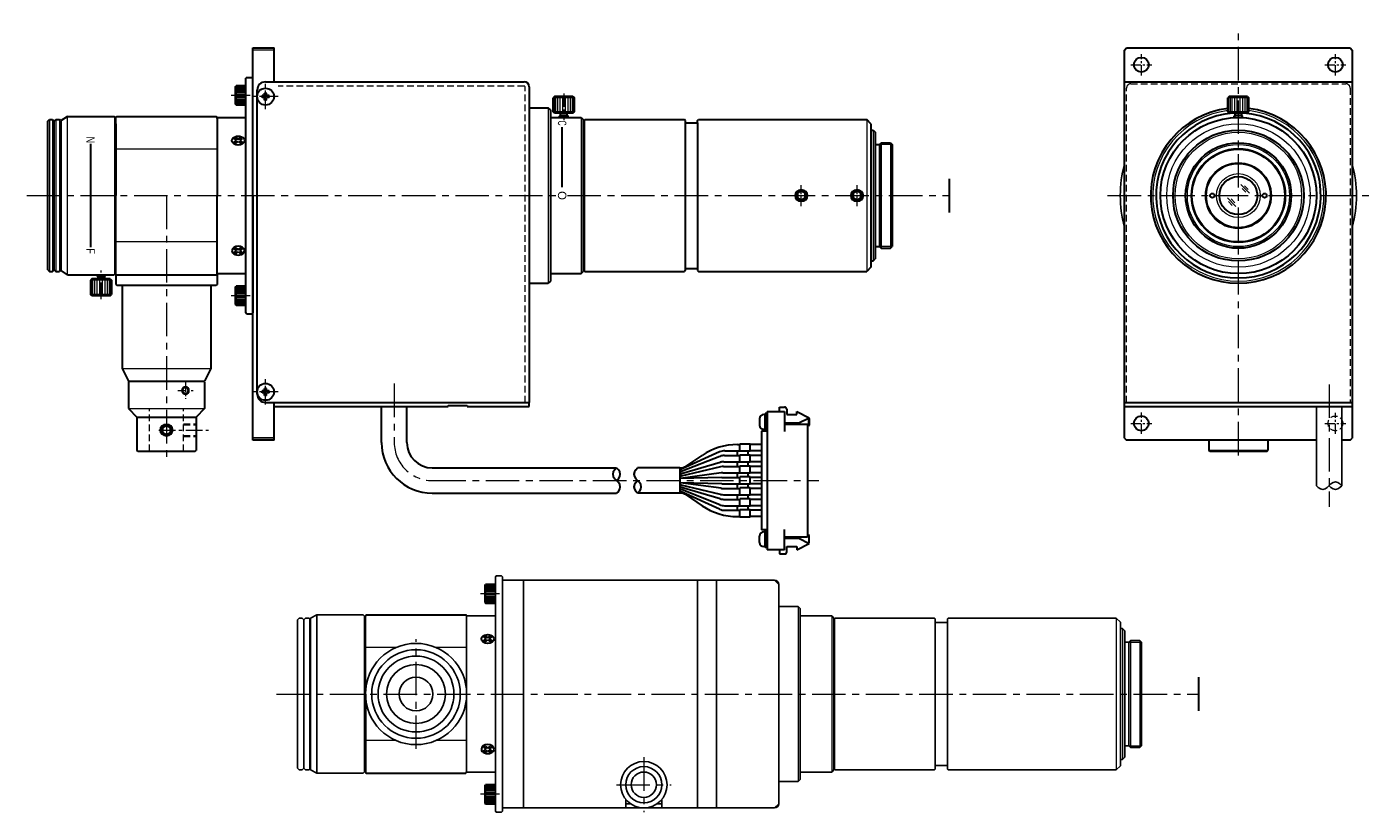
# Model space of a CAD drawing. Header units: millimetres. Extents: x -297 to 224, y -865 to 137.
import ezdxf
from ezdxf.enums import TextEntityAlignment as Align

# ---------------------------------------------------------------- set-up
doc = ezdxf.new("R2010")
doc.units = ezdxf.units.MM
doc.header["$LTSCALE"] = 0.25
doc.linetypes.add('CENTER', pattern=[50.8, 31.75, -6.35, 6.35, -6.35])
doc.linetypes.add('HIDDEN', pattern=[9.525, 6.35, -3.175])
for name, color, linetype, lineweight in [('01_中心線', 1, 'CENTER', 20), ('01_外形線', 7, 'Continuous', 30), ('01_太線', 7, 'Continuous', 30), ('02_ﾈｼﾞ（断面）・遮光線仕切り', 7, 'Continuous', 20), ('04_中心線', 1, 'CENTER', 20), ('05_隠れ線', 3, 'HIDDEN', 20), ('06_面取線', 7, 'Continuous', 9), ('07_ﾊｯﾁﾝｸﾞ', 7, 'Continuous', 9), ('09_文字', 2, 'Continuous', 20), ('11-太線', 7, 'Continuous', 30), ('13-細線', 7, 'Continuous', 9)]:
    doc.layers.add(name, color=color, linetype=linetype, lineweight=lineweight)
doc.styles.add('shihyou', font='txt', dxfattribs={"width": 0.6, "height": 2})

msp = doc.modelspace()

# ---------------------------------------------------------------- linework, layer by layer
for p, q in [((211.65, 47.07), (211.65, 28.34)), ((217.65, 47.07), (217.65, 28.34)), ((215.09, 28.78), (214.21, 27.9)), ((217.65, 28.34), (217.21, 28.78)), ((212.09, 27.9), (211.65, 28.34)), ((215.09, 27.9), (214.65, 28.34)), ((217.65, 28.34), (217.21, 27.9)), ((17.2, 6.95), (17, 6.75)), ((17, 6.75), (17, -48.85)), ((18.5, 6.95), (17.2, 6.95)), ((18.7, 6.75), (18.5, 6.95)), ((18.7, 6.75), (18.7, 5.95)), ((23.7, 5.95), (18.7, 5.95)), ((18.7, 5.95), (18.7, -48.05)), ((23.7, 5.95), (23.7, -48.05)), ((23.7, 5.95), (64.95, 5.95)), ((64.95, 5.95), (64.95, -48.05)), ((69.45, 5.95), (64.95, 5.95)), ((69.45, 5.95), (83.2, 5.95)), ((69.45, -48.05), (69.45, 5.95)), ((84.2, 4.95), (83.2, 5.95)), ((84.2, 4.95), (84.2, -47.05)), ((-29.5, -3.05), (-29.9, -3.45)), ((-28.8, -3.05), (-29.5, -3.05)), ((-28.4, -3.45), (-28.8, -3.05)), ((-28, -3.05), (-28.4, -3.45)), ((-27.2, -3.05), (-28, -3.05)), ((-27, -3.25), (-27.2, -3.05)), ((-25.3, -2.3), (-26.8, -3.05)), ((-26.8, -3.05), (-26.8, -39.05)), ((-14.3, -2.3), (-25.3, -2.3)), ((-25.3, -2.3), (-25.3, -39.8)), ((-14, -2.6), (-14.3, -2.3)), ((-14, -2.6), (-14, -39.5)), ((10.2, -2.5), (10.2, -39.6)), ((17, -2.55), (10.2, -2.55)), ((88.76, -0.3), (84.2, -0.3)), ((89.26, -0.8), (88.76, -0.3)), ((89.26, -0.8), (89.26, -41.3)), ((96.74, -2.55), (89.26, -2.55)), ((97.24, -3.05), (96.74, -2.55)), ((97.24, -3.05), (97.24, -39.05)), ((97.64, -3.05), (97.44, -3.25)), ((121.04, -3.05), (97.64, -3.05)), ((121.24, -3.25), (121.04, -3.05)), ((124.4, -3.05), (124.2, -3.25)), ((164.2, -3.05), (124.4, -3.05)), ((165.2, -4.05), (164.2, -3.05)), ((-29.9, -3.45), (-29.9, -38.65)), ((-28.4, -3.45), (-28.4, -38.65)), ((-27, -3.25), (-27, -38.85)), ((-26.8, -4.25), (-27, -4.05)), ((-13.8, -4.25), (-14, -4.05)), ((97.44, -4.05), (97.24, -4.25)), ((97.44, -3.25), (97.44, -38.85)), ((121.24, -3.25), (121.24, -38.85)), ((124.2, -4.1), (121.24, -4.1)), ((124.2, -3.25), (124.2, -38.85)), ((165.2, -4.05), (165.2, -38.05)), ((165.7, -5.55), (165.2, -5.55)), ((166.2, -6.05), (165.7, -5.55)), ((166.2, -6.05), (166.2, -36.05)), ((167.2, -8.75), (166.2, -8.75)), ((167.6, -8.35), (167.2, -8.75)), ((167.2, -8.75), (167.2, -33.36)), ((169.81, -8.35), (167.6, -8.35)), ((170.2, -8.75), (169.81, -8.35)), ((170.2, -8.75), (170.2, -33.36)), ((166.2, -33.36), (167.2, -33.36)), ((167.2, -33.36), (167.6, -33.75)), ((167.6, -33.75), (169.81, -33.75)), ((169.81, -33.75), (170.2, -33.36)), ((-27, -38.05), (-26.8, -37.85)), ((-14, -38.05), (-13.8, -37.85)), ((97.24, -37.85), (97.44, -38.05)), ((121.24, -38), (124.2, -38)), ((164.2, -39.05), (165.2, -38.05)), ((165.2, -36.55), (165.7, -36.55)), ((165.7, -36.55), (166.2, -36.05)), ((-29.9, -38.65), (-29.5, -39.05)), ((-29.5, -39.05), (-28.8, -39.05)), ((-28.8, -39.05), (-28.4, -38.65)), ((-28.4, -38.65), (-28, -39.05)), ((-28, -39.05), (-27.2, -39.05)), ((-27.2, -39.05), (-27, -38.85)), ((-26.8, -39.05), (-25.3, -39.8)), ((-25.3, -39.8), (-14.3, -39.8)), ((-14.3, -39.8), (-14, -39.5)), ((10.2, -39.55), (17, -39.55)), ((88.76, -41.8), (89.26, -41.3)), ((89.26, -39.55), (96.74, -39.55)), ((96.74, -39.55), (97.24, -39.05)), ((97.44, -38.85), (97.64, -39.05)), ((97.64, -39.05), (121.04, -39.05)), ((121.04, -39.05), (121.24, -38.85)), ((124.2, -38.85), (124.4, -39.05)), ((124.4, -39.05), (164.2, -39.05)), ((84.2, -41.8), (88.76, -41.8)), ((47.95, -46.05), (47.95, -48.05)), ((49.04, -47.05), (47.95, -47.05)), ((56.45, -47.05), (55.37, -47.05)), ((56.45, -48.05), (56.45, -46.05)), ((83.2, -48.05), (84.2, -47.05)), ((17, -48.85), (17.2, -49.05)), ((17.2, -49.05), (18.5, -49.05)), ((18.5, -49.05), (18.7, -48.85)), ((23.7, -48.05), (18.7, -48.05)), ((18.7, -48.05), (18.7, -48.85)), ((47.95, -48.05), (23.7, -48.05)), ((56.45, -48.05), (47.95, -48.05)), ((64.95, -48.05), (56.45, -48.05)), ((64.95, -48.05), (69.45, -48.05)), ((83.2, -48.05), (69.45, -48.05))]:
    msp.add_line(p, q)
at = {"lineweight": 9}
for p, q in [((88.76, -0.3), (88.76, -41.8)), ((96.74, -2.55), (96.74, -39.55)), ((164.2, -3.05), (164.2, -39.05)), ((165.7, -5.55), (165.7, -36.55)), ((167.6, -8.35), (167.6, -33.75)), ((169.81, -8.35), (169.81, -33.75))]:
    msp.add_line(p, q, dxfattribs=at)
at = {"lineweight": 20}
for p, q in [((167.2, -8.75), (170.2, -8.75)), ((167.2, -33.36), (170.2, -33.36))]:
    msp.add_line(p, q, dxfattribs=at)
for centre, radius in [((-1.8, -21.05), 12), ((-1.8, -21.05), 10.5), ((-1.8, -21.05), 9), ((-1.8, -21.05), 7), ((-1.8, -21.05), 4), ((52.2, -42.55), 5.5), ((52.2, -42.55), 4.3), ((52.2, -42.55), 3)]:
    msp.add_circle(centre, radius)
for centre, radius, start, end in [((193.15, 97.11), 28, 164.6411, 195.3589), ((193.15, 97.11), 28, 344.6411, 15.3589), ((216.15, 27.72), 1.5, 45, 135), ((213.15, 28.96), 1.5, 225, 315), ((216.15, 28.96), 1.5, 225, 315), ((83.2, 4.95), 1, 0, 90), ((83.2, -47.05), 1, 270, 0)]:
    msp.add_arc(centre, radius, start, end)
at = {"layer": '01_中心線'}
for p, q in [((214.65, 52.32), (214.65, 23.34)), ((-1.8, -34.05), (-1.8, -8.05)), ((52.2, -36.05), (52.2, -49.05)), ((45.7, -42.55), (58.7, -42.55))]:
    msp.add_line(p, q, dxfattribs=at)
at = {"layer": '01_中心線', "ltscale": 0.3}
for p, q in [((216.15, 40.61), (216.15, 45.61)), ((213.65, 43.11), (218.65, 43.11))]:
    msp.add_line(p, q, dxfattribs=at)
at = {"layer": '01_外形線', "ltscale": 0.25}
for p, q in [((-37.21, 121.39), (-37.71, 121.39)), ((-37.71, 120.82), (-37.71, 121.39)), ((-37.21, 120.82), (-37.21, 121.39)), ((-37.71, 120.82), (-38.29, 120.82)), ((-38.29, 120.32), (-38.29, 120.82)), ((-37.71, 120.32), (-38.29, 120.32)), ((-37.71, 119.74), (-37.71, 120.32)), ((-37.21, 119.74), (-37.71, 119.74)), ((-36.64, 120.82), (-37.21, 120.82)), ((-36.64, 120.32), (-37.21, 120.32)), ((-37.21, 119.74), (-37.21, 120.32)), ((-36.64, 120.32), (-36.64, 120.82)), ((-37.21, 51.39), (-37.71, 51.39)), ((-37.71, 50.82), (-37.71, 51.39)), ((-37.21, 50.82), (-37.21, 51.39)), ((-37.71, 50.82), (-38.29, 50.82)), ((-38.29, 50.32), (-38.29, 50.82)), ((-37.71, 50.32), (-38.29, 50.32)), ((-37.71, 49.74), (-37.71, 50.32)), ((-37.21, 49.74), (-37.71, 49.74)), ((-36.64, 50.82), (-37.21, 50.82)), ((-36.64, 50.32), (-37.21, 50.32)), ((-37.21, 49.74), (-37.21, 50.32)), ((-36.64, 50.32), (-36.64, 50.82))]:
    msp.add_line(p, q, dxfattribs=at)
at = {"layer": '01_外形線'}
for p, q in [((31.06, 120.61), (30.74, 120.28)), ((30.74, 116.93), (30.74, 120.28)), ((35.41, 120.61), (31.06, 120.61)), ((35.41, 120.61), (35.74, 120.28)), ((35.74, 116.93), (35.74, 120.28)), ((190.98, 120.61), (190.65, 120.28)), ((190.65, 116.93), (190.65, 120.28)), ((195.33, 120.61), (190.98, 120.61)), ((195.33, 120.61), (195.65, 120.28)), ((195.65, 116.93), (195.65, 120.28)), ((31.06, 116.61), (30.74, 116.93)), ((35.41, 116.61), (31.06, 116.61)), ((32.24, 115.91), (32.44, 116.11)), ((32.24, 115.61), (32.24, 115.91)), ((32.44, 116.11), (32.44, 116.61)), ((34.04, 116.11), (32.44, 116.11)), ((34.04, 116.11), (34.04, 116.61)), ((34.04, 116.11), (34.24, 115.91)), ((34.24, 115.61), (34.24, 115.91)), ((35.41, 116.61), (35.74, 116.93)), ((190.98, 116.61), (190.65, 116.93)), ((195.33, 116.61), (190.98, 116.61)), ((192.15, 115.91), (192.35, 116.11)), ((192.15, 115.58), (192.15, 115.91)), ((192.35, 116.11), (192.35, 116.61)), ((193.95, 116.11), (192.35, 116.11)), ((193.95, 116.11), (193.95, 116.61)), ((193.95, 116.11), (194.15, 115.91)), ((194.15, 115.58), (194.15, 115.91)), ((195.33, 116.61), (195.65, 116.93)), ((-45, 110.66), (-44.33, 110.19)), ((-45, 109.72), (-44.33, 110.19)), ((-44.58, 110.88), (-43.96, 110.45)), ((-44.58, 109.49), (-43.96, 109.93)), ((-43.96, 110.45), (-43.35, 110.88)), ((-43.96, 109.93), (-43.35, 109.49)), ((-43.59, 110.19), (-42.93, 110.66)), ((-43.59, 110.19), (-42.93, 109.72)), ((124.56, 101.11), (124.56, 93.11)), ((-45, 84.49), (-44.33, 84.03)), ((-45, 83.56), (-44.33, 84.03)), ((-44.58, 84.72), (-43.96, 84.29)), ((-44.58, 83.33), (-43.96, 83.76)), ((-43.96, 84.29), (-43.35, 84.72)), ((-43.96, 83.76), (-43.35, 83.33)), ((-43.59, 84.03), (-42.93, 84.49)), ((-43.59, 84.03), (-42.93, 83.56)), ((-78.64, 77.36), (-78.96, 77.03)), ((-78.96, 77.03), (-78.96, 73.68)), ((-74.29, 77.36), (-78.64, 77.36)), ((-77.46, 78.36), (-77.46, 78.06)), ((-77.46, 78.06), (-77.26, 77.86)), ((-77.26, 77.86), (-77.26, 77.36)), ((-75.66, 77.86), (-77.26, 77.86)), ((-75.66, 77.86), (-75.46, 78.06)), ((-75.66, 77.86), (-75.66, 77.36)), ((-75.46, 78.36), (-75.46, 78.06)), ((-74.29, 77.36), (-73.96, 77.03)), ((-73.96, 77.03), (-73.96, 73.68)), ((-78.64, 73.36), (-78.96, 73.68)), ((-74.29, 73.36), (-78.64, 73.36)), ((-74.29, 73.36), (-73.96, 73.68)), ((-69.96, 52.91), (-69.96, 46.61)), ((-37.46, 48.07), (25.04, 48.07)), ((25.04, 47.07), (25.04, 48.07)), ((-67.96, 44.61), (-53.96, 44.61)), ((-67.96, 44.61), (-67.96, 36.71)), ((-9.96, 38.55), (-9.96, 47.07)), ((-3.96, 38.55), (-3.96, 47.07)), ((5.79, 47.07), (5.79, 47.37)), ((5.79, 47.37), (10.29, 47.37)), ((10.29, 47.37), (10.29, 47.07)), ((10.29, 47.07), (25.04, 47.07)), ((80.93, 45.2), (80.63, 45.2)), ((81.43, 45.45), (80.93, 45.45)), ((80.93, 45.45), (80.93, 41.45)), ((80.93, 41.7), (80.93, 45.2)), ((81.43, 45.95), (85.58, 45.95)), ((81.43, 45.95), (81.43, 13.15)), ((84.36, 45.95), (84.36, 46.95)), ((84.36, 46.95), (85.58, 46.95)), ((85.58, 45.95), (85.58, 41.15)), ((86.08, 46.45), (86.08, 45.2)), ((86.08, 45.2), (88.49, 45.2)), ((88.49, 45.95), (91.43, 44.45)), ((88.49, 45.2), (88.49, 45.95)), ((79.63, 44.2), (79.63, 42.7)), ((80.63, 41.7), (80.93, 41.7)), ((80.93, 41.45), (81.43, 41.45)), ((85.58, 43.2), (88.98, 43.2)), ((85.58, 42.95), (91.03, 42.95)), ((88.98, 43.2), (91.43, 44.45)), ((88.98, 43.2), (88.98, 42.95)), ((91.03, 42.95), (91.03, 16.15)), ((91.23, 42.45), (91.03, 42.45)), ((91.43, 42.65), (91.23, 42.45)), ((91.3, 44.38), (91.43, 44.25)), ((91.43, 44.25), (91.43, 42.65)), ((77.43, 38.2), (74.93, 38.2)), ((74.93, 36.5), (74.93, 38.2)), ((77.43, 36.5), (77.43, 38.2)), ((81.43, 41.25), (80.13, 41.25)), ((80.13, 41.25), (80.13, 17.85)), ((-67.76, 36.51), (-67.96, 36.71)), ((-67.76, 36.51), (-54.16, 36.51)), ((70.2, 35.29), (61.26, 31.76)), ((70.14, 36.33), (61.32, 32.31)), ((62.23, 32.95), (66.01, 35.51)), ((71.3, 35.5), (74.93, 35.5)), ((71.38, 36.6), (74.93, 36.6)), ((74.42, 35.5), (74.42, 36.6)), ((74.43, 38.1), (74.93, 38.1)), ((77.43, 36.5), (74.93, 36.5)), ((77.43, 35.6), (74.93, 35.6)), ((74.93, 33.9), (74.93, 35.6)), ((76.92, 35.6), (76.92, 36.5)), ((80.13, 38.1), (77.43, 38.1)), ((80.13, 36.6), (77.43, 36.6)), ((77.43, 33.9), (77.43, 35.6)), ((80.13, 35.5), (77.43, 35.5)), ((60.73, 32.55), (50.73, 32.55)), ((60.73, 32.55), (60.73, 26.55)), ((70.39, 32.82), (61.07, 30.62)), ((70.31, 33.87), (61.15, 31.17)), ((71.08, 32.9), (74.93, 32.9)), ((71.16, 34), (74.93, 34)), ((74.42, 32.9), (74.42, 34)), ((77.43, 33.9), (74.93, 33.9)), ((77.43, 33), (74.93, 33)), ((74.93, 31.3), (74.93, 33)), ((76.92, 33), (76.92, 33.9)), ((80.13, 34), (77.43, 34)), ((77.43, 31.3), (77.43, 33)), ((80.13, 32.9), (77.43, 32.9)), ((70.73, 30.3), (60.73, 30.05)), ((70.73, 28.8), (60.73, 29.05)), ((70.53, 31.37), (60.93, 30.07)), ((70.53, 27.72), (60.93, 29.02)), ((70.73, 30.3), (74.93, 30.3)), ((70.73, 28.8), (74.93, 28.8)), ((70.93, 31.4), (74.93, 31.4)), ((74.42, 30.3), (74.42, 31.4)), ((74.42, 27.7), (74.42, 28.8)), ((77.43, 31.3), (74.93, 31.3)), ((77.43, 30.4), (74.93, 30.4)), ((74.93, 28.7), (74.93, 30.4)), ((77.43, 28.7), (74.93, 28.7)), ((76.92, 30.4), (76.92, 31.3)), ((76.92, 27.8), (76.92, 28.7)), ((80.13, 31.4), (77.43, 31.4)), ((77.43, 28.7), (77.43, 30.4)), ((80.13, 30.3), (77.43, 30.3)), ((80.13, 28.8), (77.43, 28.8)), ((60.73, 26.55), (50.73, 26.55)), ((70.39, 26.27), (61.07, 28.47)), ((70.31, 25.22), (61.15, 27.92)), ((70.2, 23.81), (61.26, 27.34)), ((70.14, 22.76), (61.32, 26.78)), ((62.23, 26.14), (66.01, 23.58)), ((70.93, 27.7), (74.93, 27.7)), ((71.08, 26.2), (74.93, 26.2)), ((74.42, 25.1), (74.42, 26.2)), ((77.43, 27.8), (74.93, 27.8)), ((74.93, 26.1), (74.93, 27.8)), ((77.43, 26.1), (74.93, 26.1)), ((76.92, 25.2), (76.92, 26.1)), ((77.43, 26.1), (77.43, 27.8)), ((80.13, 27.7), (77.43, 27.7)), ((80.13, 26.2), (77.43, 26.2)), ((71.16, 25.1), (74.93, 25.1)), ((71.3, 23.6), (74.93, 23.6)), ((71.38, 22.5), (74.93, 22.5)), ((74.42, 22.5), (74.42, 23.6)), ((77.43, 25.2), (74.93, 25.2)), ((74.93, 23.5), (74.93, 25.2)), ((77.43, 23.5), (74.93, 23.5)), ((77.43, 22.6), (74.93, 22.6)), ((74.93, 20.9), (74.93, 22.6)), ((76.92, 22.6), (76.92, 23.5)), ((77.43, 23.5), (77.43, 25.2)), ((80.13, 25.1), (77.43, 25.1)), ((80.13, 23.6), (77.43, 23.6)), ((77.43, 20.9), (77.43, 22.6)), ((80.13, 22.5), (77.43, 22.5)), ((74.43, 21), (74.93, 21)), ((77.43, 20.9), (74.93, 20.9)), ((80.13, 21), (77.43, 21)), ((79.63, 14.9), (79.63, 16.4)), ((81.43, 17.85), (80.13, 17.85)), ((80.63, 17.4), (80.93, 17.4)), ((80.93, 13.65), (80.93, 17.65)), ((80.93, 17.65), (81.43, 17.65)), ((80.93, 17.4), (80.93, 13.9)), ((85.58, 13.15), (85.58, 17.94)), ((91.03, 16.15), (85.58, 16.15)), ((88.98, 15.9), (88.98, 16.15)), ((91.23, 16.65), (91.03, 16.65)), ((91.43, 16.45), (91.23, 16.65)), ((91.43, 14.85), (91.43, 16.45)), ((80.93, 13.9), (80.63, 13.9)), ((81.43, 13.65), (80.93, 13.65)), ((85.58, 13.15), (81.43, 13.15)), ((84.36, 13.15), (84.36, 12.15)), ((85.58, 15.9), (88.98, 15.9)), ((86.08, 12.65), (86.08, 13.9)), ((86.08, 13.9), (88.49, 13.9)), ((88.49, 13.15), (91.43, 14.65)), ((88.49, 13.9), (88.49, 13.15)), ((88.98, 15.9), (91.43, 14.65)), ((91.3, 14.71), (91.43, 14.85)), ((84.36, 12.15), (85.58, 12.15)), ((14.17, -7.51), (14.83, -7.97)), ((14.17, -8.44), (14.83, -7.97)), ((14.59, -7.28), (15.2, -7.71)), ((14.59, -8.67), (15.2, -8.24)), ((15.2, -7.71), (15.82, -7.28)), ((15.2, -8.24), (15.82, -8.67)), ((15.57, -7.97), (16.24, -7.51)), ((15.57, -7.97), (16.24, -8.44)), ((183.73, -17.05), (183.73, -25.05)), ((14.17, -33.67), (14.83, -34.14)), ((14.17, -34.6), (14.83, -34.14)), ((14.59, -33.44), (15.2, -33.87)), ((14.59, -34.83), (15.2, -34.4)), ((15.2, -33.87), (15.82, -33.44)), ((15.2, -34.4), (15.82, -34.83)), ((15.57, -34.14), (16.24, -33.67)), ((15.57, -34.14), (16.24, -34.6))]:
    msp.add_line(p, q, dxfattribs=at)
msp.add_circle((193.15, 97.11), 18.5, dxfattribs=at)
for centre, radius, start, end in [((193.15, 97.11), 19.54, 93.7627, 86.2373), ((80.63, 44.2), 1, 90, 180), ((85.58, 46.45), 0.5, 360, 90), ((80.63, 42.7), 1, 180, 270), ((74.43, 23.1), 15, 90, 124.1412), ((71.38, 33.6), 3, 90, 114.4655), ((71.3, 32.5), 3, 90, 111.554), ((60.73, 35.55), 3, 270, 300.0597), ((60.08, 35.05), 3, 282.5215, 294.4655), ((71.16, 31), 3, 90, 106.4361), ((71.08, 29.9), 3, 90, 103.2246), ((60.16, 34.55), 3, 280.9729, 291.554), ((60.3, 34.05), 3, 278.3039, 286.4361), ((60.38, 33.55), 3, 276.6568, 283.2246), ((60.53, 33.05), 3, 273.8529, 277.6884), ((60.53, 26.05), 3, 82.3116, 86.1471), ((70.93, 28.4), 3, 90, 97.6884), ((60.38, 25.55), 3, 76.7754, 83.3432), ((60.3, 25.05), 3, 73.5639, 81.6961), ((60.16, 24.55), 3, 68.446, 79.0271), ((60.08, 24.05), 3, 65.5345, 77.4785), ((60.73, 23.55), 3, 59.9403, 90), ((71.08, 29.2), 3, 256.7754, 270), ((70.93, 30.7), 3, 262.3116, 270), ((74.43, 36), 15, 235.8588, 270), ((71.38, 25.5), 3, 245.5345, 270), ((71.3, 26.6), 3, 248.446, 270), ((71.16, 28.1), 3, 253.5639, 270), ((80.63, 16.4), 1, 90, 180), ((80.63, 14.9), 1, 180, 270), ((85.58, 12.65), 0.5, 270, 0)]:
    msp.add_arc(centre, radius, start, end, dxfattribs=at)
at = {"layer": '01_外形線', "extrusion": (0, 0, -1)}
for centre, ratio, start_param, end_param in [((-43.96, 110.19), 0.678396, 0, 3.141593), ((-43.96, 110.19), 0.735823, 3.141593, 6.283185), ((15.2, -7.97), 0.678396, 0, 3.141593), ((15.2, -7.97), 0.735823, 3.141593, 6.283185)]:
    msp.add_ellipse(centre, major_axis=(-1.5, 0), ratio=ratio, start_param=start_param, end_param=end_param, dxfattribs=at)
at = {"layer": '01_外形線'}
for centre, ratio, start_param, end_param in [((-43.96, 84.03), 0.735823, 3.141593, 6.283185), ((-43.96, 84.03), 0.678396, 0, 3.141593), ((15.2, -34.14), 0.735823, 3.141593, 6.283185), ((15.2, -34.14), 0.678396, 0, 3.141593)]:
    msp.add_ellipse(centre, major_axis=(-1.5, 0), ratio=ratio, start_param=start_param, end_param=end_param, dxfattribs=at)
for points, knots in [([(-44.58, 110.88), (-44.7, 110.84), (-44.82, 110.78), (-44.94, 110.7), (-44.97, 110.68), (-45, 110.66)], [5.1854822, 5.1854822, 5.1854822, 5.1854822, 5.5066309, 5.5066309, 5.6077223, 5.6077223, 5.6077223, 5.6077223]), ([(-45, 109.72), (-44.93, 109.67), (-44.86, 109.62), (-44.71, 109.55), (-44.65, 109.52), (-44.58, 109.49)], [6.958628, 6.958628, 6.958628, 6.958628, 7.2009571, 7.2009571, 7.3809216, 7.3809216, 7.3809216, 7.3809216]), ([(-42.93, 110.66), (-43.01, 110.72), (-43.11, 110.78), (-43.26, 110.85), (-43.31, 110.87), (-43.35, 110.88)], [10.1002979, 10.1002979, 10.1002979, 10.1002979, 10.4131585, 10.4131585, 10.5224912, 10.5224912, 10.5224912, 10.5224912]), ([(-43.35, 109.49), (-43.25, 109.53), (-43.16, 109.57), (-43.02, 109.65), (-42.97, 109.68), (-42.93, 109.72)], [8.3270476, 8.3270476, 8.3270476, 8.3270476, 8.5776149, 8.5776149, 8.7493712, 8.7493712, 8.7493712, 8.7493712]), ([(-45, 84.49), (-44.93, 84.55), (-44.86, 84.59), (-44.71, 84.67), (-44.65, 84.7), (-44.58, 84.72)], [6.958628, 6.958628, 6.958628, 6.958628, 7.2009571, 7.2009571, 7.3809216, 7.3809216, 7.3809216, 7.3809216]), ([(-44.58, 83.33), (-44.7, 83.37), (-44.82, 83.43), (-44.94, 83.52), (-44.97, 83.54), (-45, 83.56)], [5.1854822, 5.1854822, 5.1854822, 5.1854822, 5.5066309, 5.5066309, 5.6077223, 5.6077223, 5.6077223, 5.6077223]), ([(-43.35, 84.72), (-43.25, 84.69), (-43.16, 84.65), (-43.02, 84.57), (-42.97, 84.53), (-42.93, 84.49)], [8.3270476, 8.3270476, 8.3270476, 8.3270476, 8.5776149, 8.5776149, 8.7493712, 8.7493712, 8.7493712, 8.7493712]), ([(-42.93, 83.56), (-43.01, 83.49), (-43.11, 83.43), (-43.26, 83.36), (-43.31, 83.34), (-43.35, 83.33)], [10.1002979, 10.1002979, 10.1002979, 10.1002979, 10.4131585, 10.4131585, 10.5224912, 10.5224912, 10.5224912, 10.5224912]), ([(14.59, -7.28), (14.46, -7.32), (14.35, -7.38), (14.22, -7.46), (14.2, -7.48), (14.17, -7.51)], [5.1854822, 5.1854822, 5.1854822, 5.1854822, 5.5066309, 5.5066309, 5.6077223, 5.6077223, 5.6077223, 5.6077223]), ([(14.17, -8.44), (14.23, -8.49), (14.31, -8.54), (14.45, -8.62), (14.52, -8.64), (14.59, -8.67)], [6.958628, 6.958628, 6.958628, 6.958628, 7.2009571, 7.2009571, 7.3809216, 7.3809216, 7.3809216, 7.3809216]), ([(16.24, -7.51), (16.15, -7.44), (16.06, -7.38), (15.9, -7.31), (15.86, -7.29), (15.82, -7.28)], [10.1002979, 10.1002979, 10.1002979, 10.1002979, 10.4131585, 10.4131585, 10.5224912, 10.5224912, 10.5224912, 10.5224912]), ([(15.82, -8.67), (15.92, -8.63), (16.01, -8.59), (16.14, -8.51), (16.19, -8.48), (16.24, -8.44)], [8.3270476, 8.3270476, 8.3270476, 8.3270476, 8.5776149, 8.5776149, 8.7493712, 8.7493712, 8.7493712, 8.7493712]), ([(14.17, -33.67), (14.23, -33.62), (14.31, -33.57), (14.45, -33.49), (14.52, -33.46), (14.59, -33.44)], [6.958628, 6.958628, 6.958628, 6.958628, 7.2009571, 7.2009571, 7.3809216, 7.3809216, 7.3809216, 7.3809216]), ([(14.59, -34.83), (14.46, -34.79), (14.35, -34.73), (14.22, -34.65), (14.2, -34.62), (14.17, -34.6)], [5.1854822, 5.1854822, 5.1854822, 5.1854822, 5.5066309, 5.5066309, 5.6077223, 5.6077223, 5.6077223, 5.6077223]), ([(15.82, -33.44), (15.92, -33.47), (16.01, -33.52), (16.14, -33.6), (16.19, -33.63), (16.24, -33.67)], [8.3270476, 8.3270476, 8.3270476, 8.3270476, 8.5776149, 8.5776149, 8.7493712, 8.7493712, 8.7493712, 8.7493712]), ([(16.24, -34.6), (16.15, -34.67), (16.06, -34.73), (15.9, -34.8), (15.86, -34.82), (15.82, -34.83)], [10.1002979, 10.1002979, 10.1002979, 10.1002979, 10.4131585, 10.4131585, 10.5224912, 10.5224912, 10.5224912, 10.5224912])]:
    msp.add_open_spline(points, degree=3, knots=knots, dxfattribs=at)
at = {"layer": '01_太線'}
for p, q in [((-40.46, 39.11), (-40.46, 132.11)), ((-40.46, 132.11), (-35.46, 132.11)), ((-35.46, 124.11), (-35.46, 132.11)), ((-41.96, 125.11), (-40.66, 125.11)), ((-39.46, 50.07), (-39.46, 122.11)), ((25.04, 117.9), (29.54, 117.9)), ((30.04, 117.4), (29.54, 117.9)), ((30.04, 117.4), (30.04, 76.82)), ((30.04, 76.82), (29.54, 76.32)), ((25.04, 76.32), (29.54, 76.32)), ((-41.96, 69.11), (-40.66, 69.11)), ((-35.46, 39.11), (-35.46, 48.07)), ((-35.46, 47.07), (5.79, 47.07)), ((-35.46, 39.11), (-40.46, 39.11))]:
    msp.add_line(p, q, dxfattribs=at)
for centre, radius in [((-37.46, 120.57), 2), ((193.15, 97.11), 15.5), ((-37.46, 50.57), 2)]:
    msp.add_circle(centre, radius, dxfattribs=at)
for centre, radius, start, end in [((-37.46, 122.07), 2, 90, 180), ((23.84, 122.87), 1.2, 360, 90), ((-37.46, 50.07), 2, 180, 270)]:
    msp.add_arc(centre, radius, start, end, dxfattribs=at)
at = {"layer": '02_ﾈｼﾞ（断面）・遮光線仕切り'}
for p, q in [((29.54, 117.9), (29.54, 76.32)), ((-88.66, 115.11), (-88.66, 79.11)), ((-87.96, 115.11), (-87.96, 79.11)), ((-87.16, 115.11), (-87.16, 79.11)), ((-84.46, 78.36), (-84.46, 115.86)), ((32.44, 115.61), (32.44, 116.11)), ((34.04, 115.61), (34.04, 116.11)), ((37.34, 115.61), (37.34, 78.61)), ((105.04, 115.11), (105.04, 79.11)), ((192.35, 115.59), (192.35, 116.11)), ((193.95, 115.59), (193.95, 116.11)), ((106.54, 112.61), (106.54, 81.61)), ((-48.96, 108.11), (-72.96, 108.11)), ((-49.06, 86.11), (-73.06, 86.11)), ((-77.26, 78.36), (-77.26, 77.86)), ((-75.66, 78.36), (-75.66, 77.86)), ((-69.96, 46.61), (-51.96, 46.61)), ((-6.59, -10.05), (-13.8, -10.05)), ((10.2, -10.05), (3, -10.05)), ((-6.59, -32.05), (-13.9, -32.05)), ((10.1, -32.05), (3, -32.05))]:
    msp.add_line(p, q, dxfattribs=at)
at = {"layer": '04_中心線'}
for p, q in [((193.15, 35.52), (193.15, 137.11)), ((-94.06, 97.11), (31.58, 97.11)), ((-60.96, 97.11), (-60.96, 34.61)), ((34.1, 97.11), (124.56, 97.11)), ((162.15, 97.11), (224.15, 97.11)), ((-6.96, 52.53), (-6.96, 38.55)), ((2.04, 29.55), (93.66, 29.55)), ((-34.9, -21.05), (183.73, -21.05))]:
    msp.add_line(p, q, dxfattribs=at)
at = {"layer": '04_中心線', "ltscale": 0.3}
for p, q in [((170.15, 125.61), (170.15, 130.61)), ((216.15, 125.61), (216.15, 130.61)), ((167.65, 128.11), (172.65, 128.11)), ((213.65, 128.11), (218.65, 128.11)), ((89.54, 94.61), (89.54, 99.61)), ((102.74, 94.61), (102.74, 99.61)), ((-56.46, 52.91), (-56.46, 48.91)), ((170.15, 40.65), (170.15, 45.65)), ((167.65, 43.11), (172.65, 43.11))]:
    msp.add_line(p, q, dxfattribs=at)
at = {"layer": '04_中心線', "ltscale": 0.4}
for p, q in [((-37.46, 117.57), (-37.46, 123.57)), ((33.24, 121.3), (33.24, 114.96)), ((-34.46, 120.57), (-40.46, 120.57)), ((-37.46, 47.57), (-37.46, 53.57)), ((-34.46, 50.57), (-40.46, 50.57))]:
    msp.add_line(p, q, dxfattribs=at)
at = {"layer": '04_中心線', "ltscale": 0.25}
for p, q in [((-41.16, 120.86), (-45.66, 120.86)), ((-41.16, 73.36), (-45.66, 73.36)), ((-58.3, 50.91), (-54.63, 50.91)), ((18, 2.7), (13.5, 2.7)), ((18, -44.8), (13.5, -44.8))]:
    msp.add_line(p, q, dxfattribs=at)
at = {"layer": '04_中心線', "ltscale": 0.5}
for p, q in [((-76.46, 72.54), (-76.46, 79.32)), ((-62.76, 41.51), (-50.96, 41.51))]:
    msp.add_line(p, q, dxfattribs=at)
at = {"layer": '04_中心線'}
msp.add_arc((2.04, 38.55), 9, 180, 270, dxfattribs=at)
at = {"layer": '05_隠れ線'}
for p, q in [((23.84, 123.07), (-34.46, 123.07)), ((24.04, 48.07), (24.04, 122.87)), ((166.65, 48.07), (166.65, 122.61)), ((167.65, 123.61), (218.65, 123.61)), ((219.65, 122.61), (219.65, 48.07)), ((-64.96, 36.51), (-64.96, 46.61)), ((-56.96, 36.51), (-56.96, 46.61)), ((-56.96, 43.01), (-53.96, 43.01)), ((-56.96, 42.76), (-53.96, 42.76)), ((-56.96, 40.26), (-53.96, 40.26)), ((-56.96, 40.01), (-53.96, 40.01))]:
    msp.add_line(p, q, dxfattribs=at)
msp.add_circle((216.15, 43.11), 1.75, dxfattribs=at)
for centre, radius, start, end in [((23.84, 122.87), 0.2, 0, 90), ((167.65, 122.61), 1, 90, 180), ((218.65, 122.61), 1, 0, 90)]:
    msp.add_arc(centre, radius, start, end, dxfattribs=at)
at = {"layer": '06_面取線'}
for p, q in [((-35.46, 131.61), (-40.46, 131.61)), ((-44.46, 123.11), (-44.46, 118.61)), ((-42.16, 123.1), (-44.46, 123.1)), ((-42.16, 123.04), (-44.46, 123.04)), ((-42.16, 122.94), (-44.46, 122.94)), ((-42.16, 122.78), (-44.46, 122.78)), ((-42.16, 122.57), (-44.46, 122.57)), ((-42.16, 122.32), (-44.46, 122.32)), ((-42.16, 122.03), (-44.46, 122.03)), ((-42.16, 121.72), (-44.46, 121.72)), ((-42.16, 121.38), (-44.46, 121.38)), ((-42.16, 121.03), (-44.46, 121.03)), ((-42.16, 120.68), (-44.46, 120.68)), ((-42.16, 120.33), (-44.46, 120.33)), ((-42.16, 120), (-44.46, 120)), ((-42.16, 119.68), (-44.46, 119.68)), ((-42.16, 119.4), (-44.46, 119.4)), ((-42.16, 119.15), (-44.46, 119.15)), ((-42.16, 118.94), (-44.46, 118.94)), ((-42.16, 118.78), (-44.46, 118.78)), ((-42.16, 118.67), (-44.46, 118.67)), ((-42.16, 118.61), (-44.46, 118.61)), ((35.74, 120.28), (30.74, 120.28)), ((30.93, 120.28), (30.93, 116.93)), ((31.25, 120.28), (31.25, 116.93)), ((31.72, 120.28), (31.72, 116.93)), ((32.28, 120.28), (32.28, 116.93)), ((32.91, 120.28), (32.91, 116.93)), ((33.56, 120.28), (33.56, 116.93)), ((34.19, 120.28), (34.19, 116.93)), ((34.76, 120.28), (34.76, 116.93)), ((35.22, 120.28), (35.22, 116.93)), ((35.55, 120.28), (35.55, 116.93)), ((195.65, 120.28), (190.65, 120.28)), ((190.84, 120.28), (190.84, 116.93)), ((191.17, 120.28), (191.17, 116.93)), ((191.63, 120.28), (191.63, 116.93)), ((192.19, 120.28), (192.19, 116.93)), ((192.82, 120.28), (192.82, 116.93)), ((193.48, 120.28), (193.48, 116.93)), ((194.11, 120.28), (194.11, 116.93)), ((194.67, 120.28), (194.67, 116.93)), ((195.13, 120.28), (195.13, 116.93)), ((195.46, 120.28), (195.46, 116.93)), ((35.74, 116.93), (30.74, 116.93)), ((34.24, 115.91), (32.24, 115.91)), ((195.65, 116.93), (190.65, 116.93)), ((194.15, 115.91), (192.15, 115.91)), ((-73.96, 77.03), (-78.96, 77.03)), ((-78.77, 73.68), (-78.77, 77.03)), ((-78.45, 73.68), (-78.45, 77.03)), ((-77.98, 73.68), (-77.98, 77.03)), ((-75.46, 78.06), (-77.46, 78.06)), ((-77.42, 73.68), (-77.42, 77.03)), ((-76.79, 73.68), (-76.79, 77.03)), ((-76.14, 73.68), (-76.14, 77.03)), ((-75.51, 73.68), (-75.51, 77.03)), ((-74.94, 73.68), (-74.94, 77.03)), ((-74.48, 73.68), (-74.48, 77.03)), ((-74.15, 73.68), (-74.15, 77.03)), ((-73.96, 73.68), (-78.96, 73.68)), ((-44.46, 75.61), (-44.46, 71.11)), ((-42.16, 75.6), (-44.46, 75.6)), ((-42.16, 75.54), (-44.46, 75.54)), ((-42.16, 75.44), (-44.46, 75.44)), ((-42.16, 75.28), (-44.46, 75.28)), ((-42.16, 75.07), (-44.46, 75.07)), ((-42.16, 74.82), (-44.46, 74.82)), ((-42.16, 74.53), (-44.46, 74.53)), ((-42.16, 74.22), (-44.46, 74.22)), ((-42.16, 73.88), (-44.46, 73.88)), ((-42.16, 73.53), (-44.46, 73.53)), ((-42.16, 73.18), (-44.46, 73.18)), ((-42.16, 72.83), (-44.46, 72.83)), ((-42.16, 72.5), (-44.46, 72.5)), ((-42.16, 72.18), (-44.46, 72.18)), ((-42.16, 71.9), (-44.46, 71.9)), ((-42.16, 71.65), (-44.46, 71.65)), ((-42.16, 71.44), (-44.46, 71.44)), ((-42.16, 71.28), (-44.46, 71.28)), ((-42.16, 71.17), (-44.46, 71.17)), ((-42.16, 71.11), (-44.46, 71.11)), ((91.43, 42.65), (91.03, 42.65)), ((91.43, 44.25), (91.04, 44.25)), ((91.23, 42.45), (91.23, 44.34)), ((-35.46, 39.65), (-40.46, 39.65)), ((-40.46, 39.65), (-35.46, 39.65)), ((91.43, 16.45), (91.03, 16.45)), ((91.23, 16.65), (91.23, 14.75)), ((91.43, 14.85), (91.04, 14.85)), ((14.7, 4.95), (14.7, 0.45)), ((17, 4.94), (14.7, 4.94)), ((17, 4.88), (14.7, 4.88)), ((17, 4.77), (14.7, 4.77)), ((17, 4.61), (14.7, 4.61)), ((17, 4.41), (14.7, 4.41)), ((17, 4.16), (14.7, 4.16)), ((17, 3.87), (14.7, 3.87)), ((17, 3.56), (14.7, 3.56)), ((17, 3.22), (14.7, 3.22)), ((17, 2.87), (14.7, 2.87)), ((17, 2.52), (14.7, 2.52)), ((17, 2.17), (14.7, 2.17)), ((17, 1.83), (14.7, 1.83)), ((17, 1.52), (14.7, 1.52)), ((17, 1.23), (14.7, 1.23)), ((17, 0.98), (14.7, 0.98)), ((17, 0.78), (14.7, 0.78)), ((17, 0.62), (14.7, 0.62)), ((17, 0.51), (14.7, 0.51)), ((17, 0.45), (14.7, 0.45)), ((14.7, -42.55), (14.7, -47.05)), ((17, -42.56), (14.7, -42.56)), ((17, -42.62), (14.7, -42.62)), ((17, -42.73), (14.7, -42.73)), ((17, -42.89), (14.7, -42.89)), ((17, -43.09), (14.7, -43.09)), ((17, -43.34), (14.7, -43.34)), ((17, -43.63), (14.7, -43.63)), ((17, -43.94), (14.7, -43.94)), ((17, -44.28), (14.7, -44.28)), ((17, -44.63), (14.7, -44.63)), ((17, -44.98), (14.7, -44.98)), ((17, -45.33), (14.7, -45.33)), ((17, -45.67), (14.7, -45.67)), ((17, -45.98), (14.7, -45.98)), ((17, -46.27), (14.7, -46.27)), ((17, -46.52), (14.7, -46.52)), ((17, -46.72), (14.7, -46.72)), ((17, -46.88), (14.7, -46.88)), ((17, -46.99), (14.7, -46.99)), ((17, -47.05), (14.7, -47.05))]:
    msp.add_line(p, q, dxfattribs=at)
at = {"layer": '06_面取線', "lineweight": 20}
msp.add_line((-71.46, 56.11), (-50.46, 56.11), dxfattribs=at)
at = {"layer": '06_面取線'}
msp.add_arc((193.15, 97.11), 20.29, 97.0768, 82.9232, dxfattribs=at)
at = {"layer": '07_ﾊｯﾁﾝｸﾞ'}
for p, q in [((193.72, 99.72), (195.76, 97.68)), ((194.01, 98.81), (194.89, 97.91)), ((194.62, 99.42), (195.5, 98.52)), ((192.58, 94.49), (190.54, 96.54)), ((191.68, 94.79), (190.8, 95.69)), ((192.29, 95.41), (191.42, 96.31))]:
    msp.add_line(p, q, dxfattribs=at)
at = {"layer": '09_文字', "lineweight": 30}
for p, q in [((32.84, 99.09), (32.84, 113.29)), ((-78.96, 109.37), (-78.96, 84.85))]:
    msp.add_line(p, q, dxfattribs=at)
at = {"layer": '11-太線'}
for p, q in [((166.15, 131.61), (166.65, 132.11)), ((166.15, 39.61), (166.15, 131.61)), ((166.65, 132.11), (219.65, 132.11)), ((219.65, 132.11), (220.15, 131.61)), ((220.15, 131.61), (220.15, 39.61)), ((-41.96, 125.11), (-42.16, 124.91)), ((-42.16, 69.31), (-42.16, 124.91)), ((-40.66, 125.11), (-40.46, 124.91)), ((-40.46, 97.11), (-40.46, 124.91)), ((166.15, 124.11), (220.15, 124.11)), ((-44.66, 122.91), (-44.46, 123.11)), ((-44.66, 122.91), (-44.66, 118.81)), ((-42.16, 123.11), (-44.46, 123.11)), ((-37.46, 124.07), (23.84, 124.07)), ((25.04, 122.87), (25.04, 48.07)), ((-44.66, 118.81), (-44.46, 118.61)), ((-44.46, 118.61), (-42.16, 118.61)), ((-89.06, 114.71), (-88.66, 115.11)), ((-89.06, 79.51), (-89.06, 114.71)), ((-88.66, 115.11), (-87.96, 115.11)), ((-87.96, 115.11), (-87.56, 114.71)), ((-87.96, 115.11), (-87.56, 114.71)), ((-87.56, 114.71), (-87.16, 115.11)), ((-87.56, 79.51), (-87.56, 114.71)), ((-87.16, 115.11), (-86.36, 115.11)), ((-86.16, 114.91), (-86.36, 115.11)), ((-86.16, 79.31), (-86.16, 114.91)), ((-84.46, 115.86), (-85.96, 114.91)), ((-85.96, 79.31), (-85.96, 114.91)), ((-84.46, 115.86), (-73.36, 115.86)), ((-73.16, 115.66), (-73.36, 115.86)), ((-73.16, 78.56), (-73.16, 115.66)), ((-72.96, 115.66), (-72.76, 115.86)), ((-72.96, 114.11), (-72.96, 115.66)), ((-72.76, 115.86), (-49.16, 115.86)), ((-48.96, 115.66), (-49.16, 115.86)), ((-48.96, 115.36), (-48.96, 115.66)), ((-48.96, 115.61), (-42.16, 115.61)), ((-48.96, 115.36), (-48.96, 97.11)), ((30.04, 115.61), (37.34, 115.61)), ((37.34, 115.61), (37.84, 115.11)), ((37.84, 115.11), (37.84, 79.11)), ((38.04, 114.91), (38.24, 115.11)), ((38.04, 114.91), (38.04, 79.31)), ((38.24, 115.11), (61.84, 115.11)), ((62.04, 114.91), (61.84, 115.11)), ((62.04, 114.91), (62.04, 79.31)), ((64.94, 114.91), (65.14, 115.11)), ((64.94, 114.11), (64.94, 114.91)), ((64.94, 114.11), (64.94, 114.91)), ((65.14, 115.11), (105.04, 115.11)), ((106.04, 114.11), (105.04, 115.11)), ((-86.16, 114.11), (-85.96, 114.11)), ((-73.16, 114.11), (-72.96, 114.11)), ((-72.96, 114.11), (-72.96, 97.11)), ((37.84, 114.36), (38.04, 114.36)), ((62.04, 114.36), (64.94, 114.36)), ((64.94, 114.36), (64.94, 79.31)), ((64.94, 114.36), (64.94, 79.31)), ((106.04, 114.11), (106.04, 80.11)), ((106.04, 112.61), (106.54, 112.61)), ((106.54, 112.61), (107.04, 112.11)), ((107.04, 112.11), (107.04, 82.11)), ((107.04, 109.21), (108.04, 109.21)), ((108.04, 109.21), (108.44, 109.61)), ((108.04, 109.21), (108.04, 85.01)), ((108.44, 109.61), (110.64, 109.61)), ((110.64, 109.61), (111.04, 109.21)), ((111.04, 109.21), (111.04, 85.01)), ((-72.96, 80.11), (-72.96, 97.11)), ((-48.96, 78.86), (-48.96, 97.11)), ((-40.46, 97.11), (-40.46, 69.31)), ((107.04, 85.01), (108.04, 85.01)), ((108.04, 85.01), (108.44, 84.61)), ((108.44, 84.61), (110.64, 84.61)), ((110.64, 84.61), (111.04, 85.01)), ((-86.16, 80.11), (-85.96, 80.11)), ((-73.16, 80.11), (-72.96, 80.11)), ((-72.96, 78.36), (-72.96, 80.11)), ((37.84, 79.86), (38.04, 79.86)), ((62.04, 79.86), (64.94, 79.86)), ((106.04, 80.11), (105.04, 79.11)), ((106.04, 81.61), (106.54, 81.61)), ((106.54, 81.61), (107.04, 82.11)), ((-89.06, 79.51), (-88.66, 79.11)), ((-88.66, 79.11), (-87.96, 79.11)), ((-87.96, 79.11), (-87.56, 79.51)), ((-87.96, 79.11), (-87.56, 79.51)), ((-87.56, 79.51), (-87.16, 79.11)), ((-87.16, 79.11), (-86.36, 79.11)), ((-86.16, 79.31), (-86.36, 79.11)), ((-84.46, 78.36), (-85.96, 79.31)), ((-84.46, 78.36), (-73.36, 78.36)), ((-73.16, 78.56), (-73.36, 78.36)), ((-72.96, 78.36), (-48.96, 78.36)), ((-72.96, 78.36), (-72.96, 76.06)), ((-48.96, 78.36), (-48.96, 78.86)), ((-48.96, 78.61), (-42.16, 78.61)), ((-48.96, 78.36), (-48.96, 76.06)), ((30.04, 78.61), (37.34, 78.61)), ((37.34, 78.61), (37.84, 79.11)), ((38.04, 79.31), (38.24, 79.11)), ((38.24, 79.11), (61.84, 79.11)), ((62.04, 79.31), (61.84, 79.11)), ((64.94, 79.31), (65.14, 79.11)), ((65.14, 79.11), (105.04, 79.11)), ((-72.96, 76.06), (-72.76, 75.86)), ((-72.76, 75.86), (-49.16, 75.86)), ((-71.46, 75.86), (-71.46, 56.11)), ((-50.46, 75.86), (-50.46, 56.11)), ((-48.96, 76.06), (-49.16, 75.86)), ((-44.66, 75.41), (-44.46, 75.61)), ((-44.66, 75.41), (-44.66, 71.31)), ((-42.16, 75.61), (-44.46, 75.61)), ((-44.66, 71.31), (-44.46, 71.11)), ((-44.46, 71.11), (-42.16, 71.11)), ((-41.96, 69.11), (-42.16, 69.31)), ((-40.66, 69.11), (-40.46, 69.31)), ((-71.46, 56.11), (-69.96, 53.11)), ((-50.46, 56.11), (-51.96, 53.11)), ((-69.96, 53.11), (-51.96, 53.11)), ((-69.96, 52.91), (-69.76, 53.11)), ((-51.96, 52.91), (-52.16, 53.11)), ((-51.96, 52.91), (-51.96, 46.61)), ((166.15, 48.07), (220.15, 48.07)), ((-69.96, 46.61), (-67.96, 44.61)), ((-51.96, 46.61), (-53.96, 44.61)), ((-53.96, 44.61), (-53.96, 36.71)), ((166.15, 47.07), (220.15, 47.07)), ((166.15, 39.61), (166.65, 39.11)), ((211.65, 39.11), (166.65, 39.11)), ((186.15, 39.11), (186.15, 36.71)), ((200.15, 39.11), (200.15, 36.71)), ((219.65, 39.11), (217.65, 39.11)), ((219.65, 39.11), (220.15, 39.61)), ((-54.16, 36.51), (-53.96, 36.71)), ((186.35, 36.51), (186.15, 36.71)), ((186.35, 36.51), (199.95, 36.51)), ((199.95, 36.51), (200.15, 36.71)), ((2.04, 32.55), (45.73, 32.55)), ((45.73, 32.55), (45.29, 32.11)), ((45.73, 32.55), (46.17, 32.11)), ((50.29, 32.11), (50.73, 32.55)), ((45.29, 29.98), (46.17, 29.11)), ((46.17, 29.98), (45.73, 29.55)), ((51.17, 29.11), (50.29, 29.98)), ((50.29, 29.11), (50.73, 29.55)), ((2.04, 26.55), (45.73, 26.55)), ((46.17, 26.98), (45.73, 26.55)), ((50.73, 26.55), (50.29, 26.98)), ((50.73, 26.55), (51.17, 26.98)), ((14.5, 4.75), (14.7, 4.95)), ((14.5, 4.75), (14.5, 0.65)), ((17, 4.95), (14.7, 4.95)), ((14.5, 0.65), (14.7, 0.45)), ((14.7, 0.45), (17, 0.45)), ((-13.8, -2.5), (-13.6, -2.3)), ((-13.8, -21.05), (-13.8, -2.5)), ((-13.6, -2.3), (10, -2.3)), ((10.2, -2.5), (10, -2.3)), ((-13.8, -21.05), (-13.8, -39.6)), ((-13.8, -39.6), (-13.6, -39.8)), ((-13.6, -39.8), (10, -39.8)), ((10.2, -39.6), (10, -39.8)), ((14.5, -42.75), (14.7, -42.55)), ((14.5, -42.75), (14.5, -46.85)), ((17, -42.55), (14.7, -42.55)), ((14.5, -46.85), (14.7, -47.05)), ((14.7, -47.05), (17, -47.05))]:
    msp.add_line(p, q, dxfattribs=at)
at = {"layer": '11-太線', "ltscale": 0.5}
for points in [[(88.6, 96.57), (89.54, 96.02), (90.47, 96.57), (90.47, 97.65), (89.54, 98.19), (88.6, 97.65)], [(101.8, 96.57), (102.74, 96.02), (103.67, 96.57), (103.67, 97.65), (102.74, 98.19), (101.8, 97.65)], [(-61.9, 40.97), (-60.96, 40.42), (-60.03, 40.97), (-60.03, 42.05), (-60.96, 42.59), (-61.9, 42.05)]]:
    msp.add_lwpolyline(points, close=True, dxfattribs=at)
at = {"layer": '11-太線'}
for centre, radius in [((170.15, 128.11), 1.75), ((216.15, 128.11), 1.75), ((193.15, 97.11), 12.5), ((193.15, 97.11), 11), ((193.15, 97.11), 7.75), ((193.15, 97.11), 4.5), ((186.95, 97.11), 0.5), ((199.35, 97.11), 0.5), ((170.15, 43.11), 1.75)]:
    msp.add_circle(centre, radius, dxfattribs=at)
at = {"layer": '11-太線', "ltscale": 0.5}
for centre in [(89.54, 97.11), (102.74, 97.11), (-60.96, 41.51)]:
    msp.add_circle(centre, 1.25, dxfattribs=at)
at = {"layer": '11-太線'}
for centre, radius, start, end in [((193.15, 97.11), 20.79, 96.9058, 83.0942), ((2.04, 38.55), 12, 180, 270), ((2.04, 38.55), 6, 180, 270), ((46.35, 31.05), 1.5, 135, 225), ((45.11, 31.05), 1.5, 315, 45), ((51.35, 31.05), 1.5, 135, 225), ((45.11, 28.05), 1.5, 315, 45), ((51.35, 28.05), 1.5, 135, 225), ((50.11, 28.05), 1.5, 315, 45)]:
    msp.add_arc(centre, radius, start, end, dxfattribs=at)
msp.add_open_spline([(-56.46, 51.71), (-56.57, 51.71), (-56.67, 51.67), (-56.89, 51.52), (-56.99, 51.39), (-57.1, 51.07), (-57.11, 50.88), (-57.04, 50.53), (-56.96, 50.38), (-56.74, 50.17), (-56.61, 50.11), (-56.36, 50.1), (-56.23, 50.15), (-56, 50.33), (-55.91, 50.48), (-55.81, 50.81), (-55.81, 51), (-55.91, 51.34), (-56, 51.48), (-56.22, 51.66), (-56.34, 51.71), (-56.46, 51.71)], degree=3, knots=[0, 0, 0, 0, 0.530856, 0.530856, 1.173856, 1.173856, 1.816856, 1.816856, 2.459856, 2.459856, 3.102856, 3.102856, 3.745856, 3.745856, 4.388856, 4.388856, 5.031856, 5.031856, 5.674855, 5.674855, 6.283185, 6.283185, 6.283185, 6.283185], dxfattribs=at)
at = {"layer": '13-細線'}
for p, q in [((111.04, 109.21), (108.04, 109.21)), ((108.44, 109.61), (108.44, 84.61)), ((110.64, 109.61), (110.64, 84.61)), ((111.04, 85.01), (108.04, 85.01)), ((200.15, 36.71), (186.15, 36.71))]:
    msp.add_line(p, q, dxfattribs=at)
for radius in [17, 15, 12.1, 11.2, 7.55, 5.2]:
    msp.add_circle((193.15, 97.11), radius, dxfattribs=at)
at = {"layer": '13-細線', "ltscale": 0.5}
for centre in [(89.54, 97.11), (102.74, 97.11), (-60.96, 41.51)]:
    msp.add_circle(centre, 1.5, dxfattribs=at)
at = {"layer": '13-細線'}
msp.add_ellipse((-56.46, 50.91), major_axis=(0, 1), ratio=0.83691, dxfattribs=at)

# ---------------------------------------------------------------- texts
at = {"layer": '09_文字', "lineweight": 30, "style": 'shihyou', "width": 0.5}
msp.add_text('C', height=2, rotation=270, dxfattribs=at).set_placement((33.84, 114.3), align=Align.TOP_CENTER)
at = {"layer": '09_文字', "style": 'shihyou', "width": 0.8}
for s, p in [('N', (-77.96, 110.34)), ('F', (-77.96, 83.93))]:
    msp.add_text(s, height=2, rotation=270, dxfattribs=at).set_placement(p, align=Align.TOP_CENTER)
at = {"layer": '09_文字', "lineweight": 30, "style": 'shihyou'}
msp.add_text('O', height=2, rotation=270, dxfattribs=at).set_placement((33.84, 97.12), align=Align.TOP_CENTER)

doc.saveas('drawing.dxf')
